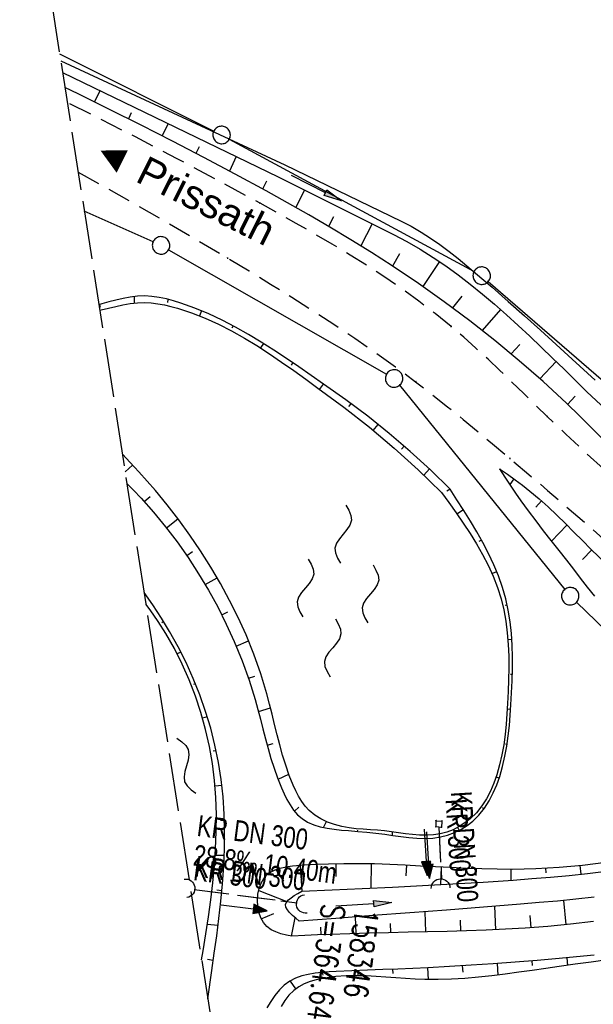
# Model space of a CAD drawing. Extents: x 510806 to 511233, y 466129 to 467087.
# Tile 12 of 35: x 510859 to 510908, y 466606 to 466691. Entities that reach past the tile are written whole.
import ezdxf

# ---------------------------------------------------------------- set-up
doc = ezdxf.new("R2010")
doc.units = 0
doc.header["$LTSCALE"] = 10
doc.header["$MEASUREMENT"] = 0
for name, pattern in [('AUSGEZOGEN', [0]), ('LT00', [0]), ('LT11', [0.3, 0.2, -0.1]), ('LT12', [0.4, 0.3, -0.1]), ('LT14', [0.6, 0.5, -0.1]), ('STRICHLINIE2', [0.375, 0.25, -0.125])]:
    doc.linetypes.add(name, pattern=pattern)
doc.layers.get('0').update_dxf_attribs({"linetype": 'LT00'})
for name, color, linetype in [('--EK_FBR', 1, 'LT00'), ('--EK_Halt-Pfeil', 4, 'LT00'), ('--EK_Haltung', 7, 'STRICHLINIE2'), ('--EK_Haltung-Text', 140, 'LT00'), ('--EK_Schacht-Text', 5, 'LT00'), ('--EL_Halt-Pfeil', 4, 'LT00'), ('--EL_Haltung', 182, 'STRICHLINIE2'), ('--EL_Haltung-Text', 182, 'LT00'), ('--WASSER_NUTZUNG', 180, 'Continuous'), ('DFK_GZPKT', 250, 'LT00'), ('DFK_KATASTER', 250, 'LT00'), ('DL', 182, 'LT12'), ('DL_PFEIL', 201, 'LT00'), ('DL_TEXT', 182, 'LT00'), ('ORTSRICHTUNG', 7, 'Continuous'), ('PFEIL', 140, 'AUSGEZOGEN'), ('V101_BOESCH', 250, 'LT00'), ('V101_BOSCHUNG', 250, 'LT00'), ('V101_FELDWEG', 250, 'LT11'), ('V101_GRABEN', 250, 'LT00'), ('V101_MOENCH', 182, 'LT00'), ('V101_UK_DURCH', 182, 'LT00')]:
    doc.layers.add(name, color=color, linetype=linetype)
doc.layers.add('-BLATT_101-RAND', color=7, linetype='LT14', plot=False)
doc.styles.add('Beschrift', font='ARIAL.TTF')
doc.styles.add('Haltungsbeschriftung', font='ARIAL.TTF', dxfattribs={"width": 0.75})
doc.styles.add('schachtbeschriftung', font='romans.shx', dxfattribs={"width": 0.75, "height": 2})

# ---------------------------------------------------------------- blocks, each defined once
blk = doc.blocks.new('SYMB7010')
at = {"color": 0, "linetype": 'ByBlock'}
for points in [[(-0.031408, 0.499213), (-0.093728, 0.49134), (-0.15457, 0.475719), (-0.212975, 0.452595), (-0.268021, 0.422333), (-0.31884, 0.385411), (-0.36463, 0.342411), (-0.40467, 0.29401), (-0.438329, 0.240973), (-0.465074, 0.184136), (-0.484486, 0.124395), (-0.496256, 0.062692), (-0.5002, 0)], [(-0.5002, 0), (-0.496256, -0.062692), (-0.484486, -0.124395), (-0.465075, -0.184136), (-0.438329, -0.240973), (-0.404671, -0.29401), (-0.36463, -0.342411), (-0.31884, -0.385411), (-0.268021, -0.422333), (-0.212975, -0.452595), (-0.154571, -0.475719), (-0.093728, -0.49134), (-0.031408, -0.499213), (0.031408, -0.499213)], [(0.5002, 0), (0.496256, 0.062692), (0.484485, 0.124395), (0.465074, 0.184136), (0.438329, 0.240973), (0.40467, 0.29401), (0.36463, 0.342411), (0.31884, 0.385411), (0.268021, 0.422333), (0.212975, 0.452595), (0.15457, 0.475719), (0.093728, 0.49134), (0.031408, 0.499213), (-0.031408, 0.499213)], [(0.031408, -0.499213), (0.093728, -0.491341), (0.15457, -0.475719), (0.212975, -0.452595), (0.268021, -0.422333), (0.31884, -0.385411), (0.36463, -0.342411), (0.404671, -0.294011), (0.438329, -0.240974), (0.465075, -0.184136), (0.484486, -0.124395), (0.496256, -0.062692), (0.500201, 0)]]:
    blk.add_lwpolyline(points, dxfattribs=at)
blk = doc.blocks.new('Pfreil3')
at = {"layer": 'PFEIL'}
blk.add_hatch(color=256, dxfattribs=at).paths.add_polyline_path([(-1.549, 0.273), (-1.549, -0.273), (0, 0)])
for p, q in [((-1.549, 0), (-4.831, 0)), ((-1.549, -0.273), (-1.549, 0.273)), ((-1.549, 0.273), (0, 0)), ((0, 0), (-1.549, -0.273))]:
    blk.add_line(p, q, dxfattribs=at)
blk = doc.blocks.new('SYMB7250')
at = {"color": 0, "linetype": 'ByBlock'}
for points in [[(-0.25, 0.28), (-0.208333, 0.308889), (-0.166667, 0.331111), (-0.125, 0.34), (-0.083333, 0.331111), (-0.041667, 0.308889), (0, 0.28)], [(0, 0.28), (0.041667, 0.251111), (0.083333, 0.228889), (0.125, 0.22), (0.166667, 0.228889), (0.208333, 0.251111), (0.25, 0.28)], [(-0.74, 0), (-0.698333, 0.028889), (-0.656667, 0.051111), (-0.615, 0.06), (-0.573333, 0.051111), (-0.531667, 0.028889), (-0.49, 0)], [(-0.49, 0), (-0.448333, -0.028889), (-0.406667, -0.051111), (-0.365, -0.06), (-0.323333, -0.051111), (-0.281667, -0.028889), (-0.24, 0)], [(0.24, 0), (0.281667, 0.028889), (0.323333, 0.051111), (0.365, 0.06), (0.406667, 0.051111), (0.448333, 0.028889), (0.49, 0)], [(0.49, 0), (0.531667, -0.028889), (0.573333, -0.051111), (0.615, -0.06), (0.656667, -0.051111), (0.698333, -0.028889), (0.74, 0)], [(-0.25, -0.28), (-0.208333, -0.251111), (-0.166667, -0.228889), (-0.125, -0.22), (-0.083333, -0.228889), (-0.041667, -0.251111), (0, -0.28)], [(0, -0.28), (0.041667, -0.308889), (0.083333, -0.331111), (0.125, -0.34), (0.166667, -0.331111), (0.208333, -0.308889), (0.25, -0.28)]]:
    blk.add_lwpolyline(points, dxfattribs=at)
blk = doc.blocks.new('SYMB7251')
at = {"color": 0, "linetype": 'ByBlock'}
for points in [[(-0.25, 0), (-0.208333, 0.028889), (-0.166667, 0.051111), (-0.125, 0.06), (-0.083333, 0.051111), (-0.041667, 0.028889), (0, 0)], [(0, 0), (0.041667, -0.028889), (0.083333, -0.051111), (0.125, -0.06), (0.166667, -0.051111), (0.208333, -0.028889), (0.25, 0)]]:
    blk.add_lwpolyline(points, dxfattribs=at)
blk = doc.blocks.new('SYMB0011')
at = {"color": 0, "linetype": 'ByBlock'}
for p, q in [((0.5, 0), (-0.5, 0)), ((0, 0.5), (0, -0.5))]:
    blk.add_line(p, q, dxfattribs=at)
blk = doc.blocks.new('SYMB1107')
at = {"color": 0, "linetype": 'ByBlock'}
for points in [[(-0.2, 0), (-0.196157, 0.039018), (-0.184776, 0.076537), (-0.166294, 0.111114), (-0.141421, 0.141421), (-0.111114, 0.166294), (-0.076537, 0.184776), (-0.039018, 0.196157), (0, 0.2)], [(0, 0.2), (0.039018, 0.196157), (0.076537, 0.184776), (0.111114, 0.166294), (0.141421, 0.141421), (0.166294, 0.111114), (0.184776, 0.076537), (0.196157, 0.039018), (0.2, 0)]]:
    blk.add_lwpolyline(points, dxfattribs=at)
blk = doc.blocks.new('SYMB0070')
at = {"color": 0, "linetype": 'ByBlock'}
for p, q in [((-0.5, 0), (0.2, 0)), ((0.5, 0), (0.2, 0.1)), ((0.2, 0.1), (0.2, 0)), ((0.468, 0), (0.21, 0.086)), ((0.21, 0.086), (0.21, -0.086)), ((0.21, -0.086), (0.468, 0)), ((0.22, -0.072), (0.437, 0)), ((0.23, -0.058), (0.405, 0)), ((0.24, -0.045), (0.374, 0)), ((0.342, 0), (0.25, 0.031)), ((0.25, 0.031), (0.25, -0.031)), ((0.25, -0.031), (0.342, 0)), ((0.26, -0.017), (0.31, 0)), ((0.27, -0.003), (0.279, 0))]:
    blk.add_line(p, q, dxfattribs=at)
for points in [[(0.2, 0), (0.2, -0.1), (0.5, 0)], [(0.437, 0), (0.22, 0.072), (0.22, -0.072)], [(0.405, 0), (0.23, 0.058), (0.23, -0.058)], [(0.374, 0), (0.24, 0.045), (0.24, -0.045)], [(0.31, 0), (0.26, 0.017), (0.26, -0.017)], [(0.279, 0), (0.27, 0.003), (0.27, -0.003)]]:
    blk.add_lwpolyline(points, dxfattribs=at)

msp = doc.modelspace()

# ---------------------------------------------------------------- linework, layer by layer
at = {"layer": '--EK_FBR', "linetype": 'LT11', "flags": 128}
for points in [[(510953.351, 466635.591), (510952.89, 466635.363), (510952.43, 466635.13), (510951.972, 466634.889), (510951.449, 466634.597), (510950.927, 466634.299), (510950.404, 466634.009), (510949.875, 466633.737), (510949.338, 466633.496), (510948.572, 466633.229), (510947.785, 466633.037), (510946.978, 466632.913), (510946.157, 466632.849), (510945.322, 466632.838), (510944.478, 466632.871), (510943.628, 466632.942), (510942.774, 466633.043), (510941.919, 466633.166), (510941.067, 466633.304), (510939.54, 466633.574), (510938.033, 466633.871), (510936.545, 466634.198), (510935.078, 466634.562), (510933.634, 466634.964), (510932.213, 466635.41), (510930.817, 466635.903), (510929.447, 466636.448), (510928.104, 466637.048), (510926.789, 466637.707), (510925.555, 466638.399), (510924.346, 466639.142), (510923.159, 466639.932), (510921.993, 466640.764), (510920.845, 466641.629), (510919.712, 466642.524), (510918.594, 466643.441), (510917.486, 466644.375), (510916.388, 466645.32), (510915.296, 466646.269), (510913.627, 466647.73), (510911.97, 466649.191), (510910.324, 466650.656), (510908.691, 466652.129), (510907.071, 466653.614), (510905.463, 466655.113), (510903.87, 466656.63), (510902.855, 466657.613), (510901.842, 466658.601), (510900.828, 466659.588), (510899.809, 466660.571), (510898.783, 466661.544), (510897.744, 466662.503), (510896.69, 466663.443), (510895.618, 466664.36), (510894.241, 466665.474), (510892.831, 466666.548), (510891.393, 466667.584), (510889.928, 466668.587), (510888.441, 466669.559), (510886.934, 466670.504), (510885.41, 466671.426), (510883.872, 466672.328), (510882.323, 466673.213), (510880.767, 466674.084), (510879.206, 466674.946), (510875.655, 466676.876), (510872.094, 466678.774), (510868.522, 466680.639), (510864.937, 466682.473), (510862.653, 466683.617)], [(510863.593, 466677.615), (510865.923, 466676.326), (510868.566, 466674.834), (510871.198, 466673.321), (510873.819, 466671.789), (510876.431, 466670.238), (510878.273, 466669.131), (510880.108, 466668.012), (510881.935, 466666.879), (510883.749, 466665.73), (510885.55, 466664.56), (510887.335, 466663.367), (510889.1, 466662.148), (510890.845, 466660.9), (510892.566, 466659.62), (510893.943, 466658.557), (510895.306, 466657.475), (510896.657, 466656.378), (510897.998, 466655.268), (510899.333, 466654.15), (510900.663, 466653.028), (510902.276, 466651.662), (510903.885, 466650.292), (510905.489, 466648.917), (510907.086, 466647.532), (510908.674, 466646.136), (510909.747, 466645.183), (510910.818, 466644.229), (510911.891, 466643.277), (510912.969, 466642.331), (510914.057, 466641.397), (510915.156, 466640.479), (510916.271, 466639.581), (510917.404, 466638.708), (510918.559, 466637.863), (510920.158, 466636.772), (510921.8, 466635.741), (510923.478, 466634.767), (510925.19, 466633.848), (510926.93, 466632.983), (510928.694, 466632.169), (510930.478, 466631.405), (510931.911, 466630.83), (510933.353, 466630.282), (510934.802, 466629.756), (510936.257, 466629.248), (510937.718, 466628.755), (510939.183, 466628.272), (510940.65, 466627.796), (510942.119, 466627.322), (510943.588, 466626.846), (510945.056, 466626.365), (510946.122, 466626.009), (510947.185, 466625.642), (510948.241, 466625.26), (510949.29, 466624.858), (510950.327, 466624.429), (510951.351, 466623.969), (510952.359, 466623.473), (510953.37, 466622.922), (510954.354, 466622.326), (510955.304, 466621.679), (510956.212, 466620.98), (510956.936, 466620.354), (510957.631, 466619.696), (510958.303, 466619.011), (510958.957, 466618.307), (510959.6, 466617.59), (510960.238, 466616.867)]]:
    msp.add_lwpolyline(points, dxfattribs=at)
at = {"layer": '--EK_Haltung'}
for p, q in [((510894.553, 466621.364), (510894.782, 466616.925)), ((510873.556, 466616.015), (510882.387, 466614.868))]:
    msp.add_line(p, q, dxfattribs=at)
at = {"layer": '--EL_Haltung'}
for p, q in [((510894.553, 466621.364), (510894.782, 466616.925)), ((510873.556, 466616.015), (510882.387, 466614.868))]:
    msp.add_line(p, q, dxfattribs=at)
at = {"layer": '-BLATT_101-RAND'}
msp.add_lwpolyline([(510806.42, 467042.638), (510949.558, 466128.78), (511233.101, 466173.191), (511089.963, 467087.049), (510806.42, 467042.638)], dxfattribs=at)
at = {"layer": 'DFK_KATASTER'}
for p, q in [((510862.003, 466687.771), (510875.24, 466681.146)), ((510876.57, 466680.453), (510897.581, 466669.087)), ((510870.025, 466671.636), (510864.116, 466674.278)), ((510871.361, 466670.958), (510890.069, 466660.272)), ((510898.806, 466668.238), (510915.884, 466653.402)), ((510891.192, 466659.317), (510905.369, 466641.783)), ((510906.379, 466640.678), (510918.581, 466628.881))]:
    msp.add_line(p, q, dxfattribs=at)
at = {"layer": 'DL'}
for p, q in [((510894.553, 466621.364), (510894.782, 466616.925)), ((510873.556, 466616.015), (510882.387, 466614.868))]:
    msp.add_line(p, q, dxfattribs=at)
at = {"layer": 'V101_BOESCH'}
for points in [[(510908.944, 466654.378), (510907.812, 466655.521), (510906.67, 466656.652), (510905.514, 466657.768), (510903.506, 466659.626), (510901.452, 466661.425), (510899.352, 466663.168), (510897.21, 466664.855), (510895.026, 466666.485), (510892.803, 466668.06), (510890.542, 466669.579), (510888.778, 466670.711), (510886.995, 466671.815), (510885.196, 466672.892), (510883.383, 466673.947), (510881.559, 466674.982), (510879.725, 466676.001), (510877.064, 466677.45), (510874.39, 466678.873), (510871.703, 466680.272), (510869.006, 466681.65), (510866.298, 466683.007), (510863.581, 466684.346), (510862.454, 466684.892)], [(510884.644, 466659.421), (510883.589, 466660.164), (510882.531, 466660.902), (510881.467, 466661.628), (510880.394, 466662.338), (510879.31, 466663.025), (510878.211, 466663.685), (510877.095, 466664.311), (510875.958, 466664.898), (510874.798, 466665.44), (510873.611, 466665.933), (510872.395, 466666.369), (510871.786, 466666.56), (510871.171, 466666.727), (510870.551, 466666.859), (510869.93, 466666.949), (510869.307, 466666.985), (510868.689, 466666.963), (510868.072, 466666.889), (510867.456, 466666.776), (510866.841, 466666.633), (510866.228, 466666.471), (510865.615, 466666.302), (510865.376, 466666.237)], [(510865.45, 466665.764), (510865.573, 466665.792), (510866.198, 466665.941), (510866.82, 466666.087), (510867.44, 466666.219), (510868.06, 466666.325), (510868.681, 466666.395), (510869.304, 466666.418), (510869.87, 466666.39), (510870.436, 466666.321), (510871.002, 466666.217), (510871.564, 466666.085), (510872.121, 466665.932), (510873.326, 466665.539), (510874.5, 466665.081), (510875.645, 466664.563), (510876.765, 466663.992), (510877.864, 466663.375), (510878.944, 466662.719), (510880.008, 466662.03), (510881.06, 466661.314), (510882.103, 466660.578), (510883.139, 466659.83), (510884.172, 466659.075), (510886.416, 466657.431), (510888.602, 466655.711), (510890.728, 466653.916), (510892.791, 466652.05), (510894.789, 466650.114), (510895.418, 466649.238), (510896.04, 466648.36), (510896.648, 466647.477), (510897.234, 466646.588), (510897.792, 466645.689), (510898.315, 466644.779), (510898.795, 466643.855), (510899.226, 466642.915), (510899.6, 466641.957), (510899.91, 466640.979), (510900.142, 466640.024), (510900.316, 466639.051), (510900.438, 466638.064), (510900.515, 466637.064), (510900.554, 466636.056), (510900.56, 466635.042), (510900.54, 466634.025), (510900.501, 466633.008), (510900.449, 466631.993), (510900.395, 466631.099), (510900.328, 466630.21), (510900.241, 466629.326), (510900.126, 466628.448), (510899.974, 466627.577), (510899.778, 466626.712), (510899.53, 466625.855), (510899.28, 466625.154), (510898.985, 466624.469), (510898.64, 466623.809), (510898.24, 466623.186), (510897.781, 466622.609), (510897.258, 466622.09), (510896.8, 466621.727), (510896.307, 466621.412), (510895.785, 466621.146), (510895.243, 466620.937), (510894.686, 466620.787), (510894.099, 466620.697), (510893.505, 466620.666), (510892.906, 466620.681), (510892.305, 466620.731), (510891.701, 466620.804), (510891.097, 466620.889), (510890.494, 466620.973), (510889.893, 466621.045), (510889.285, 466621.098), (510888.679, 466621.138), (510888.073, 466621.18), (510887.464, 466621.233), (510886.852, 466621.313), (510886.224, 466621.431), (510885.603, 466621.593), (510885, 466621.805), (510884.429, 466622.072), (510883.9, 466622.398), (510883.427, 466622.79), (510883.086, 466623.164), (510882.784, 466623.577), (510882.517, 466624.02), (510882.278, 466624.484), (510882.061, 466624.961), (510881.717, 466625.815), (510881.414, 466626.678), (510881.146, 466627.548), (510880.903, 466628.423), (510880.678, 466629.302), (510880.464, 466630.182), (510880.251, 466631.062), (510880.033, 466631.941), (510879.801, 466632.816), (510879.282, 466634.525), (510878.683, 466636.212), (510878.007, 466637.877), (510877.33, 466639.37), (510876.597, 466640.841), (510875.812, 466642.287), (510874.978, 466643.706), (510874.1, 466645.093), (510873.182, 466646.445), (510872.226, 466647.761), (510871.238, 466649.036), (510870.221, 466650.267), (510869.512, 466651.081), (510868.793, 466651.881), (510868.066, 466652.67), (510867.387, 466653.398)], [(510895.528, 466650.4), (510893.838, 466652.047), (510892.096, 466653.638), (510890.304, 466655.173), (510888.463, 466656.649), (510886.576, 466658.066), (510884.644, 466659.421)], [(510899.779, 466652.13), (510900.441, 466651.669), (510901.098, 466651.203), (510901.747, 466650.726), (510902.382, 466650.233), (510903.173, 466649.572), (510903.94, 466648.882), (510904.689, 466648.172), (510905.426, 466647.446), (510906.156, 466646.713), (510906.886, 466645.978), (510907.619, 466645.248), (510908.966, 466643.96)], [(510899.779, 466652.13), (510900.228, 466651.438), (510900.68, 466650.749), (510901.138, 466650.064), (510901.606, 466649.386), (510902.23, 466648.52), (510902.872, 466647.666), (510903.525, 466646.82), (510904.186, 466645.978), (510904.849, 466645.136), (510905.51, 466644.291), (510906.106, 466643.518), (510906.702, 466642.744), (510907.301, 466641.974), (510907.908, 466641.214)], [(510867.78, 466650.887), (510868.338, 466650.316), (510869.003, 466649.612), (510870.07, 466648.41), (510871.099, 466647.158), (510872.087, 466645.859), (510873.031, 466644.517), (510873.928, 466643.136), (510874.775, 466641.721), (510875.571, 466640.274), (510876.312, 466638.799), (510876.995, 466637.301), (510877.667, 466635.658), (510878.266, 466633.996), (510878.79, 466632.32), (510879.023, 466631.483), (510879.244, 466630.644), (510879.46, 466629.803), (510879.678, 466628.961), (510879.905, 466628.118), (510880.148, 466627.275), (510880.414, 466626.431), (510880.712, 466625.588), (510881.046, 466624.746), (510881.271, 466624.239), (510881.516, 466623.743), (510881.789, 466623.27), (510882.093, 466622.831), (510882.435, 466622.436), (510882.818, 466622.097), (510883.295, 466621.797), (510883.82, 466621.566), (510884.383, 466621.395), (510884.973, 466621.271), (510885.58, 466621.183), (510886.193, 466621.118), (510886.803, 466621.066), (510887.598, 466621), (510888.377, 466620.93), (510889.149, 466620.85), (510889.921, 466620.755), (510890.602, 466620.659), (510891.288, 466620.56), (510891.977, 466620.474), (510892.666, 466620.414), (510893.352, 466620.393), (510894.035, 466620.425), (510894.711, 466620.524), (510895.31, 466620.679), (510895.893, 466620.896), (510896.454, 466621.171), (510896.982, 466621.501), (510897.471, 466621.882), (510898.003, 466622.409), (510898.469, 466622.995), (510898.875, 466623.63), (510899.226, 466624.303), (510899.526, 466625.002), (510899.781, 466625.718), (510900.033, 466626.58), (510900.235, 466627.45), (510900.394, 466628.325), (510900.517, 466629.206), (510900.612, 466630.093), (510900.686, 466630.984), (510900.748, 466631.881), (510900.807, 466632.902), (510900.854, 466633.926), (510900.881, 466634.95), (510900.882, 466635.973), (510900.852, 466636.99), (510900.786, 466638.001), (510900.676, 466639.001), (510900.517, 466639.988), (510900.303, 466640.961), (510900.015, 466641.96), (510899.668, 466642.943), (510899.267, 466643.909), (510898.82, 466644.862), (510898.333, 466645.803), (510897.812, 466646.734), (510897.264, 466647.657), (510896.697, 466648.575), (510896.116, 466649.488), (510895.528, 466650.4)], [(510874.714, 466606.619), (510875.071, 466609.048), (510875.283, 466610.537), (510875.487, 466612.03), (510875.676, 466613.523), (510875.842, 466615.018), (510875.981, 466616.513), (510876.086, 466618.007), (510876.15, 466619.5), (510876.167, 466620.991), (510876.132, 466622.48), (510876.036, 466623.965), (510875.876, 466625.446), (510875.643, 466626.926), (510875.341, 466628.398), (510874.97, 466629.859), (510874.534, 466631.303), (510874.034, 466632.729), (510873.473, 466634.132), (510872.852, 466635.509), (510872.175, 466636.856), (510871.442, 466638.17), (510870.739, 466639.322), (510869.998, 466640.446), (510869.249, 466641.511)], [(510874.189, 466609.967), (510874.317, 466610.748), (510874.55, 466612.206), (510874.77, 466613.665), (510874.971, 466615.126), (510875.147, 466616.587), (510875.29, 466618.05), (510875.396, 466619.513), (510875.456, 466620.977), (510875.464, 466622.44), (510875.415, 466623.903), (510875.301, 466625.366), (510875.116, 466626.839), (510874.86, 466628.306), (510874.532, 466629.762), (510874.135, 466631.203), (510873.67, 466632.622), (510873.135, 466634.015), (510872.534, 466635.377), (510871.866, 466636.703), (510871.131, 466637.987), (510870.475, 466639.016), (510869.779, 466640.017), (510869.404, 466640.518)], [(510881.95, 466611.995), (510881.467, 466612.097), (510880.998, 466612.215), (510880.554, 466612.365), (510880.151, 466612.561), (510879.8, 466612.821), (510879.502, 466613.171), (510879.274, 466613.59), (510879.114, 466614.06), (510879.022, 466614.564), (510878.995, 466615.085), (510879.031, 466615.597), (510879.13, 466616.092), (510879.295, 466616.552), (510879.526, 466616.959), (510879.824, 466617.297), (510880.116, 466617.511), (510880.446, 466617.677), (510880.807, 466617.805), (510881.19, 466617.905), (510881.589, 466617.985), (510881.995, 466618.056)], [(510881.995, 466618.056), (510883.024, 466618.123), (510884.053, 466618.184), (510885.082, 466618.229), (510886.397, 466618.259), (510887.711, 466618.258), (510889.025, 466618.232), (510890.34, 466618.186), (510891.654, 466618.127), (510892.97, 466618.058), (510894.285, 466617.987), (510895.602, 466617.917), (510896.919, 466617.855), (510898.237, 466617.805), (510899.557, 466617.774), (510900.877, 466617.766), (510902.887, 466617.809), (510904.896, 466617.92), (510906.901, 466618.1), (510908.898, 466618.35)], [(510907.823, 466613.262), (510905.875, 466613.035), (510903.921, 466612.846), (510901.966, 466612.694), (510900.288, 466612.593), (510898.611, 466612.514), (510896.936, 466612.454), (510895.263, 466612.407), (510893.59, 466612.37), (510891.918, 466612.336), (510890.247, 466612.303), (510888.575, 466612.265), (510886.904, 466612.217), (510885.232, 466612.156), (510884.138, 466612.107), (510883.044, 466612.052), (510881.95, 466611.995)], [(510907.885, 466610.377), (510906.389, 466610.228), (510904.892, 466610.09), (510903, 466609.926), (510901.109, 466609.773), (510899.223, 466609.632), (510897.343, 466609.505), (510895.471, 466609.392), (510893.611, 466609.295), (510892.322, 466609.237), (510891.032, 466609.184), (510889.736, 466609.133), (510888.427, 466609.082), (510887.098, 466609.026), (510885.742, 466608.964), (510885.133, 466608.932), (510884.526, 466608.888), (510883.927, 466608.822), (510883.344, 466608.724), (510882.784, 466608.584), (510882.255, 466608.392), (510881.763, 466608.138), (510881.292, 466607.796), (510880.865, 466607.384), (510880.478, 466606.915), (510880.125, 466606.399), (510879.8, 466605.849)], [(510909.015, 466609.958), (510907.642, 466609.773), (510906.266, 466609.59), (510904.888, 466609.402), (510903.731, 466609.237), (510902.575, 466609.069), (510901.418, 466608.904), (510900.261, 466608.747), (510899.105, 466608.604), (510897.951, 466608.48), (510896.799, 466608.381), (510895.649, 466608.313), (510894.503, 466608.28), (510893.361, 466608.289), (510892.525, 466608.323), (510891.691, 466608.374), (510890.855, 466608.435), (510890.017, 466608.496), (510889.174, 466608.549), (510888.325, 466608.587), (510887.468, 466608.602), (510886.602, 466608.585), (510885.724, 466608.528), (510885.157, 466608.466), (510884.593, 466608.379), (510884.04, 466608.26), (510883.507, 466608.104), (510883.001, 466607.904), (510882.531, 466607.656), (510882.106, 466607.352), (510881.69, 466606.944), (510881.33, 466606.473), (510881.017, 466605.952)]]:
    msp.add_lwpolyline(points, dxfattribs=at)
at = {"layer": 'V101_BOSCHUNG'}
for p, q in [((510865.467, 466684.617), (510865.005, 466683.647)), ((510868.153, 466682.7), (510867.915, 466682.199)), ((510871.317, 466681.785), (510870.814, 466680.729)), ((510873.972, 466679.801), (510873.702, 466679.233)), ((510877.168, 466678.954), (510876.577, 466677.711)), ((510879.766, 466676.848), (510879.433, 466676.161)), ((510883.013, 466676.089), (510882.271, 466674.58)), ((510885.506, 466673.795), (510885.087, 466672.956)), ((510888.842, 466673.174), (510887.868, 466671.279)), ((510891.177, 466670.617), (510890.572, 466669.559)), ((510894.61, 466669.937), (510893.184, 466667.794)), ((510868.391, 466666.932), (510868.41, 466666.37)), ((510871.305, 466666.693), (510871.26, 466666.431)), ((510896.522, 466666.959), (510895.739, 466665.961)), ((510865.431, 466666.251), (510865.491, 466666.019)), ((510874.17, 466665.708), (510874.004, 466665.283)), ((510899.848, 466665.829), (510898.27, 466664.031)), ((510876.891, 466664.419), (510876.791, 466664.225)), ((510879.497, 466662.909), (510879.26, 466662.518)), ((510901.522, 466662.805), (510900.768, 466662.002)), ((510882.012, 466661.258), (510881.873, 466661.049)), ((510904.63, 466661.348), (510903.22, 466659.881)), ((510884.326, 466658.965), (510884.649, 466659.417)), ((510906.276, 466658.371), (510905.617, 466657.669)), ((510886.844, 466657.489), (510887.029, 466657.733)), ((510888.927, 466655.444), (510889.342, 466655.956)), ((510891.355, 466653.826), (510891.584, 466654.086)), ((510867.626, 466651.87), (510868.253, 466652.468)), ((510893.256, 466651.61), (510893.751, 466652.128)), ((510901.006, 466651.268), (510900.658, 466650.782)), ((510869.263, 466649.327), (510869.764, 466649.77)), ((510895.528, 466650.4), (510895.249, 466650.208)), ((510903.365, 466649.402), (510902.886, 466648.842)), ((510896.675, 466648.609), (510896.11, 466648.259)), ((510871.167, 466647.071), (510872.163, 466647.845)), ((510905.56, 466647.312), (510904.233, 466645.918)), ((510898.215, 466646.018), (510897.979, 466645.894)), ((510872.913, 466644.689), (510873.416, 466645.027)), ((510907.683, 466645.186), (510906.887, 466644.362)), ((510899.525, 466643.304), (510899.126, 466643.145)), ((510874.499, 466642.195), (510875.522, 466642.792)), ((510900.423, 466640.442), (510900.246, 466640.4)), ((510875.918, 466639.598), (510876.44, 466639.86)), ((510870.926, 466639.023), (510870.764, 466638.924)), ((510877.161, 466636.913), (510878.224, 466637.363)), ((510900.825, 466637.481), (510900.49, 466637.453)), ((510872.409, 466636.405), (510872.104, 466636.249)), ((510900.871, 466634.473), (510900.711, 466634.477)), ((510873.662, 466633.676), (510873.495, 466633.607)), ((510878.212, 466634.154), (510878.748, 466634.338)), ((510879.068, 466631.313), (510880.114, 466631.62)), ((510900.721, 466631.47), (510900.42, 466631.495)), ((510874.68, 466630.841), (510874.277, 466630.72)), ((510879.826, 466628.403), (510880.327, 466628.558)), ((510900.417, 466628.476), (510900.277, 466628.502)), ((510875.444, 466627.93), (510875.198, 466627.879)), ((510880.753, 466625.481), (510881.679, 466625.919)), ((510899.733, 466625.572), (510899.469, 466625.673)), ((510875.937, 466624.953), (510875.346, 466624.885)), ((510882.156, 466622.752), (510882.525, 466623.085)), ((510898.427, 466622.936), (510898.311, 466623.03)), ((510876.15, 466621.942), (510875.809, 466621.929)), ((510884.658, 466621.332), (510884.914, 466621.841)), ((510887.571, 466621.002), (510887.595, 466621.11)), ((510890.569, 466620.663), (510890.588, 466620.96)), ((510896.309, 466621.094), (510896.178, 466621.341)), ((510893.565, 466620.397), (510893.548, 466620.532)), ((510876.13, 466618.92), (510875.359, 466618.941)), ((510880.558, 466617.721), (510881.216, 466616.741)), ((510882.661, 466618.1), (510882.809, 466615.859)), ((510885.706, 466618.247), (510885.729, 466617.117)), ((510888.749, 466618.239), (510888.71, 466616.122)), ((510891.77, 466618.121), (510891.732, 466617.194)), ((510894.772, 466617.96), (510894.701, 466616.427)), ((510897.755, 466617.822), (510897.738, 466617.214)), ((510900.734, 466617.766), (510900.738, 466616.809)), ((510903.71, 466617.847), (510903.73, 466617.444)), ((510906.675, 466618.076), (510906.752, 466617.327)), ((510875.928, 466615.907), (510875.502, 466615.941)), ((510879.091, 466615.929), (510881.517, 466614.975)), ((510905.497, 466612.996), (510905.286, 466615.076)), ((510899.462, 466612.552), (510899.361, 466614.571)), ((510879.314, 466613.503), (510880.402, 466613.938)), ((510881.908, 466612.003), (510882.232, 466613.577)), ((510887.448, 466612.234), (510887.401, 466613.657)), ((510893.442, 466612.367), (510893.395, 466614.105)), ((510896.447, 466612.439), (510896.416, 466613.387)), ((510902.479, 466612.731), (510902.403, 466613.772)), ((510875.6, 466612.908), (510874.674, 466613.02)), ((510884.459, 466612.122), (510884.429, 466612.779)), ((510890.443, 466612.307), (510890.421, 466613.093)), ((510875.197, 466609.926), (510874.701, 466609.996)), ((510905.534, 466610.148), (510905.593, 466609.499)), ((510890.59, 466609.167), (510890.606, 466608.809)), ((510893.584, 466609.294), (510893.636, 466608.283)), ((510896.575, 466609.457), (510896.607, 466608.914)), ((510899.562, 466609.656), (510899.632, 466608.667)), ((510902.55, 466609.888), (510902.582, 466609.481)), ((510884.545, 466608.889), (510884.609, 466608.641)), ((510887.589, 466609.047), (510887.615, 466608.601)), ((510881.788, 466608.152), (510882.266, 466607.477)), ((510874.764, 466606.954), (510874.659, 466606.97))]:
    msp.add_line(p, q, dxfattribs=at)
at = {"layer": 'V101_FELDWEG', "flags": 128}
for points in [[(510953.351, 466635.591), (510952.89, 466635.363), (510952.43, 466635.13), (510951.972, 466634.889), (510951.449, 466634.597), (510950.927, 466634.299), (510950.404, 466634.009), (510949.875, 466633.737), (510949.338, 466633.496), (510948.572, 466633.229), (510947.785, 466633.037), (510946.978, 466632.913), (510946.157, 466632.849), (510945.322, 466632.838), (510944.478, 466632.871), (510943.628, 466632.942), (510942.774, 466633.043), (510941.919, 466633.166), (510941.067, 466633.304), (510939.54, 466633.574), (510938.033, 466633.871), (510936.545, 466634.198), (510935.078, 466634.562), (510933.634, 466634.964), (510932.213, 466635.41), (510930.817, 466635.903), (510929.447, 466636.448), (510928.104, 466637.048), (510926.789, 466637.707), (510925.555, 466638.399), (510924.346, 466639.142), (510923.159, 466639.932), (510921.993, 466640.764), (510920.845, 466641.629), (510919.712, 466642.524), (510918.594, 466643.441), (510917.486, 466644.375), (510916.388, 466645.32), (510915.296, 466646.269), (510913.627, 466647.73), (510911.97, 466649.191), (510910.324, 466650.656), (510908.691, 466652.129), (510907.071, 466653.614), (510905.463, 466655.113), (510903.87, 466656.63), (510902.855, 466657.613), (510901.842, 466658.601), (510900.828, 466659.588), (510899.809, 466660.571), (510898.783, 466661.544), (510897.744, 466662.503), (510896.69, 466663.443), (510895.618, 466664.36), (510894.241, 466665.474), (510892.831, 466666.548), (510891.393, 466667.584), (510889.928, 466668.587), (510888.441, 466669.559), (510886.934, 466670.504), (510885.41, 466671.426), (510883.872, 466672.328), (510882.323, 466673.213), (510880.767, 466674.084), (510879.206, 466674.946), (510875.655, 466676.876), (510872.094, 466678.774), (510868.522, 466680.639), (510864.937, 466682.473), (510862.653, 466683.617)], [(510863.593, 466677.615), (510865.923, 466676.326), (510868.566, 466674.834), (510871.198, 466673.321), (510873.819, 466671.789), (510876.431, 466670.238), (510878.273, 466669.131), (510880.108, 466668.012), (510881.935, 466666.879), (510883.749, 466665.73), (510885.55, 466664.56), (510887.335, 466663.367), (510889.1, 466662.148), (510890.845, 466660.9), (510892.566, 466659.62), (510893.943, 466658.557), (510895.306, 466657.475), (510896.657, 466656.378), (510897.998, 466655.268), (510899.333, 466654.15), (510900.663, 466653.028), (510902.276, 466651.662), (510903.885, 466650.292), (510905.489, 466648.917), (510907.086, 466647.532), (510908.674, 466646.136), (510909.747, 466645.183), (510910.818, 466644.229), (510911.891, 466643.277), (510912.969, 466642.331), (510914.057, 466641.397), (510915.156, 466640.479), (510916.271, 466639.581), (510917.404, 466638.708), (510918.559, 466637.863), (510920.158, 466636.772), (510921.8, 466635.741), (510923.478, 466634.767), (510925.19, 466633.848), (510926.93, 466632.983), (510928.694, 466632.169), (510930.478, 466631.405), (510931.911, 466630.83), (510933.353, 466630.282), (510934.802, 466629.756), (510936.257, 466629.248), (510937.718, 466628.755), (510939.183, 466628.272), (510940.65, 466627.796), (510942.119, 466627.322), (510943.588, 466626.846), (510945.056, 466626.365), (510946.122, 466626.009), (510947.185, 466625.642), (510948.241, 466625.26), (510949.29, 466624.858), (510950.327, 466624.429), (510951.351, 466623.969), (510952.359, 466623.473), (510953.37, 466622.922), (510954.354, 466622.326), (510955.304, 466621.679), (510956.212, 466620.98), (510956.936, 466620.354), (510957.631, 466619.696), (510958.303, 466619.011), (510958.957, 466618.307), (510959.6, 466617.59), (510960.238, 466616.867)]]:
    msp.add_lwpolyline(points, dxfattribs=at)
at = {"layer": 'V101_GRABEN'}
for points in [[(510862.094, 466687.187), (510881.327, 466678.245), (510891.33, 466673.415), (510892.194, 466672.968), (510893.034, 466672.479), (510893.852, 466671.952), (510894.652, 466671.393), (510895.435, 466670.809), (510896.205, 466670.203), (510896.965, 466669.583), (510897.716, 466668.953), (510899.128, 466667.744), (510900.524, 466666.523), (510901.906, 466665.292), (510903.279, 466664.054), (510904.644, 466662.812), (510906.007, 466661.567), (510907.966, 466659.742)], [(510862.253, 466686.172), (510880.765, 466677.213), (510890.661, 466672.265), (510891.818, 466671.656), (510892.95, 466671), (510894.059, 466670.303), (510895.145, 466669.568), (510896.207, 466668.8), (510897.247, 466668.003), (510898.306, 466667.147), (510899.345, 466666.268), (510900.365, 466665.369), (510901.371, 466664.454), (510902.365, 466663.524), (510903.35, 466662.585), (510904.33, 466661.64), (510905.306, 466660.69), (510907.256, 466658.762), (510909.27, 466656.9)], [(510882.802, 466615.858), (510885.392, 466615.972), (510887.983, 466616.089), (510890.574, 466616.211), (510893.166, 466616.343), (510895.759, 466616.487), (510898.354, 466616.646), (510900.951, 466616.824), (510902.548, 466616.944), (510904.145, 466617.075), (510905.74, 466617.223), (510907.332, 466617.391), (510908.92, 466617.582)], [(510882.564, 466613.303), (510882.267, 466613.548), (510881.988, 466613.791), (510881.744, 466614.031), (510881.554, 466614.265), (510881.436, 466614.493), (510881.407, 466614.711), (510881.479, 466614.918), (510881.638, 466615.117), (510881.867, 466615.308), (510882.15, 466615.494), (510882.467, 466615.677), (510882.802, 466615.858)], [(510907.893, 466615.349), (510906.318, 466615.178), (510904.74, 466615.024), (510903.16, 466614.884), (510901.58, 466614.752), (510898.402, 466614.494), (510895.228, 466614.245), (510892.059, 466614.003), (510888.892, 466613.767), (510885.728, 466613.534), (510882.564, 466613.303)]]:
    msp.add_lwpolyline(points, dxfattribs=at)
at = {"layer": 'V101_MOENCH'}
msp.add_lwpolyline([(510894.82, 466621.893), (510894.786, 466621.346), (510894.319, 466621.382), (510894.321, 466621.921), (510894.82, 466621.893)], dxfattribs=at)

# ---------------------------------------------------------------- block references
at = {"layer": '--EK_Halt-Pfeil', "zscale": 4}
for p, xscale, yscale, rotation in [((510893.421, 466619.202), 3.999999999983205, 4.000000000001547, 273.540822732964), ((510877.843, 466614.45), 3.999999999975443, 4, 352.603949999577)]:
    msp.add_blockref('SYMB0070', p, dxfattribs=dict(at, xscale=xscale, yscale=yscale, rotation=rotation))
at = {"layer": '--EL_Halt-Pfeil', "zscale": 4}
for p, xscale, yscale, rotation in [((510893.421, 466619.202), 3.999999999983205, 4.000000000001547, 273.540822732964), ((510877.843, 466614.45), 3.999999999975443, 4, 352.603949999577)]:
    msp.add_blockref('SYMB0070', p, dxfattribs=dict(at, xscale=xscale, yscale=yscale, rotation=rotation))
at = {"layer": '--WASSER_NUTZUNG', "zscale": 10}
for name, p, xscale, yscale, rotation in [('SYMB7250', (510885.895, 466641.649), 9.999999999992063, 9.999999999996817, 264.7376999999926), ('SYMB7251', (510872.892, 466626.644), 9.999999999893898, 10.00000000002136, 289.0638134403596)]:
    msp.add_blockref(name, p, dxfattribs=dict(at, xscale=xscale, yscale=yscale, rotation=rotation))
at = {"layer": 'DFK_GZPKT', "xscale": 1.500000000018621, "yscale": 1.5, "zscale": 1.5, "rotation": 264.7377099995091}
for p in [(510875.91, 466680.81), (510870.71, 466671.33), (510898.24, 466668.73), (510890.72, 466659.9), (510905.84, 466641.2)]:
    msp.add_blockref('SYMB7010', p, dxfattribs=at)
at = {"layer": 'DL_PFEIL', "zscale": 4}
for p, xscale, yscale, rotation in [((510893.619, 466618.958), 3.999999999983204, 4.000000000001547, 273.540822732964), ((510877.843, 466614.45), 3.999999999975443, 4, 352.603949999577)]:
    msp.add_blockref('SYMB0070', p, dxfattribs=dict(at, xscale=xscale, yscale=yscale, rotation=rotation))
at = {"layer": 'PFEIL'}
for p, rotation in [((510886.214, 466675.159), 333.2195841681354), ((510890.526, 466614.882), 3.619610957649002)]:
    msp.add_blockref('Pfreil3', p, dxfattribs=dict(at, rotation=rotation))
at = {"layer": 'V101_FELDWEG', "xscale": 0.1000000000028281, "yscale": 0.09999999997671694, "zscale": 0.1, "rotation": 278.9019100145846}
for p in [(510879.206, 466674.946), (510876.431, 466670.238), (510895.618, 466664.36), (510892.566, 466659.62), (510903.87, 466656.63), (510900.663, 466653.028)]:
    msp.add_blockref('SYMB0011', p, dxfattribs=at)
at = {"layer": 'V101_MOENCH', "xscale": 0.1000000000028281, "yscale": 0.09999999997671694, "zscale": 0.1, "rotation": 278.9019100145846}
for p in [(510894.321, 466621.921), (510894.82, 466621.893), (510894.319, 466621.381), (510894.786, 466621.346)]:
    msp.add_blockref('SYMB0011', p, dxfattribs=at)
at = {"layer": 'V101_UK_DURCH', "zscale": 4}
for p, xscale, yscale, rotation in [((510872.813, 466616.111), 4.000000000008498, 4, 278.9019099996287), ((510894.712, 466616.131), 3.999999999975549, 4, 2.114683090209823), ((510883.131, 466614.772), 4.000000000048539, 3.999999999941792, 98.03655124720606)]:
    msp.add_blockref('SYMB1107', p, dxfattribs=dict(at, xscale=xscale, yscale=yscale, rotation=rotation))

# ---------------------------------------------------------------- texts
at = {"layer": '--EK_Haltung-Text', "style": 'Haltungsbeschriftung', "width": 0.75}
for s, rotation, p in [('KR DN 300', 273.54082, (510895.579, 466624.394)), ('KR DN 300', -7.39605, (510873.728, 466620.625)), ('28.8‰ 10.40m', -7.39605, (510873.399, 466618.086))]:
    msp.add_text(s, height=1.8, rotation=rotation, dxfattribs=at).set_placement(p)
at = {"layer": '--EK_Schacht-Text', "style": 'schachtbeschriftung', "width": 0.75}
for s, p in [('S=364.64', (510884.538, 466614.846)), ('158346', (510887.394, 466614.475))]:
    msp.add_text(s, height=2, rotation=-97.39605, dxfattribs=at).set_placement(p)
at = {"layer": '--EL_Haltung-Text', "style": 'Haltungsbeschriftung', "width": 0.75}
for rotation, p in [(273.54082, (510895.579, 466624.394)), (-7.39605, (510873.531, 466617.138))]:
    msp.add_text('KR DN 300', height=1.8, rotation=rotation, dxfattribs=at).set_placement(p)
at = {"layer": 'DL_TEXT', "style": 'Haltungsbeschriftung', "width": 0.75}
for rotation, p in [(273.54082, (510895.131, 466623.751)), (-7.39605, (510873.418, 466616.823))]:
    msp.add_text('KR 300', height=1.8, rotation=rotation, dxfattribs=at).set_placement(p)
at = {"layer": 'ORTSRICHTUNG', "insert": (510872.038, 466674.996), "char_height": 2.5, "attachment_point": 8, "rotation": 333.44481, "style": 'Beschrift'}
msp.add_mtext('◄ Prissath', dxfattribs=at)

doc.saveas('drawing.dxf')
